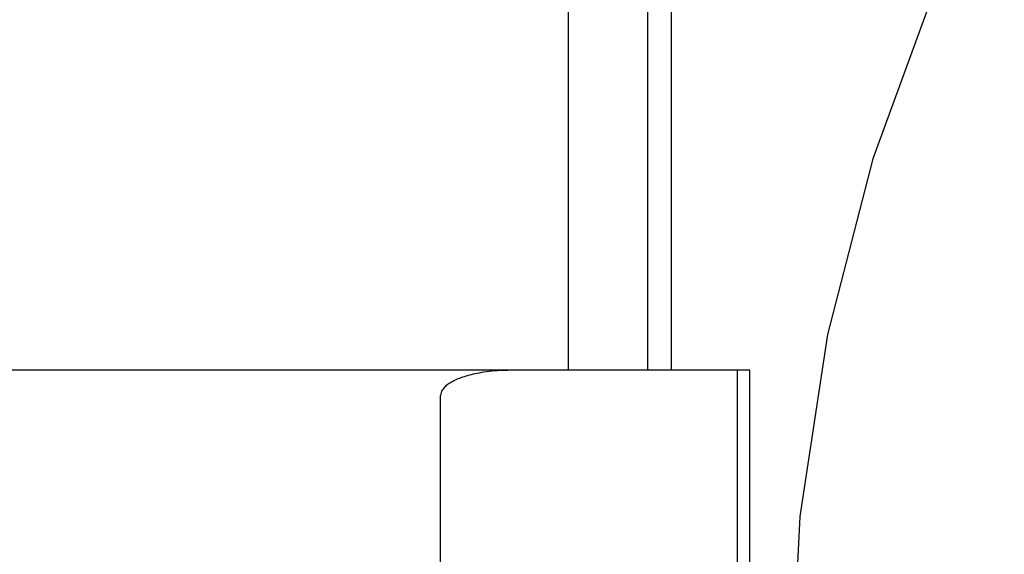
# Model space of a CAD drawing. Header units: inches. Extents: x 0 to 212, y 0 to 138.
# Tile 22 of 80: x 67.0739 to 67.2082, y 77.4167 to 77.4896. Entities that reach past the tile are written whole.
import ezdxf

# ---------------------------------------------------------------- set-up
doc = ezdxf.new("R2010")
doc.units = ezdxf.units.IN
doc.header["$LTSCALE"] = 11.6875
doc.header["$MEASUREMENT"] = 0
doc.linetypes.add('HIDDEN', pattern=[0.2, 0.1, -0.1])
doc.layers.add('DEFAULT_2', color=8, linetype='HIDDEN')

msp = doc.modelspace()

# ---------------------------------------------------------------- linework, layer by layer
at = {"layer": 'DEFAULT_2', "color": 8, "linetype": 'HIDDEN'}
for p, q in [((67.14871, 77.59802), (67.14871, 77.44177)), ((67.15952, 77.59802), (67.15952, 77.44177)), ((67.16272, 77.59802), (67.16272, 77.44177)), ((67.17347, 77.44177), (66.69604, 77.44177)), ((67.17176, 77.06677), (67.17176, 77.44177)), ((67.17347, 77.06677), (67.17347, 77.44177)), ((67.13129, 77.0702), (67.13129, 77.43834))]:
    msp.add_line(p, q, dxfattribs=at)
msp.add_lwpolyline([(67.14094, 77.44177), (67.14044, 77.44176), (67.13997, 77.44175), (67.13951, 77.44173), (67.13908, 77.44171), (67.13867, 77.44168), (67.13828, 77.44164), (67.13791, 77.4416), (67.13755, 77.44156), (67.13721, 77.44151), (67.13689, 77.44146), (67.13658, 77.4414), (67.13628, 77.44135), (67.136, 77.44129), (67.13573, 77.44123), (67.13547, 77.44117), (67.13522, 77.4411), (67.13497, 77.44104), (67.13474, 77.44097), (67.13452, 77.4409), (67.1343, 77.44083), (67.13409, 77.44075), (67.13388, 77.44067), (67.13368, 77.44059), (67.13349, 77.44051), (67.13331, 77.44042), (67.13313, 77.44034), (67.13296, 77.44025), (67.1328, 77.44016), (67.13264, 77.44007), (67.1325, 77.43997), (67.13236, 77.43988), (67.13222, 77.43978), (67.13209, 77.43968), (67.13197, 77.43957), (67.13185, 77.43946), (67.13174, 77.43934), (67.13164, 77.43921), (67.13154, 77.43907), (67.13145, 77.43892), (67.13137, 77.43875), (67.13132, 77.43856), (67.13129, 77.43834)], dxfattribs=at)
msp.add_arc((67.42898, 77.39627), 0.25, 90, 270, dxfattribs=at)

doc.saveas('drawing.dxf')
